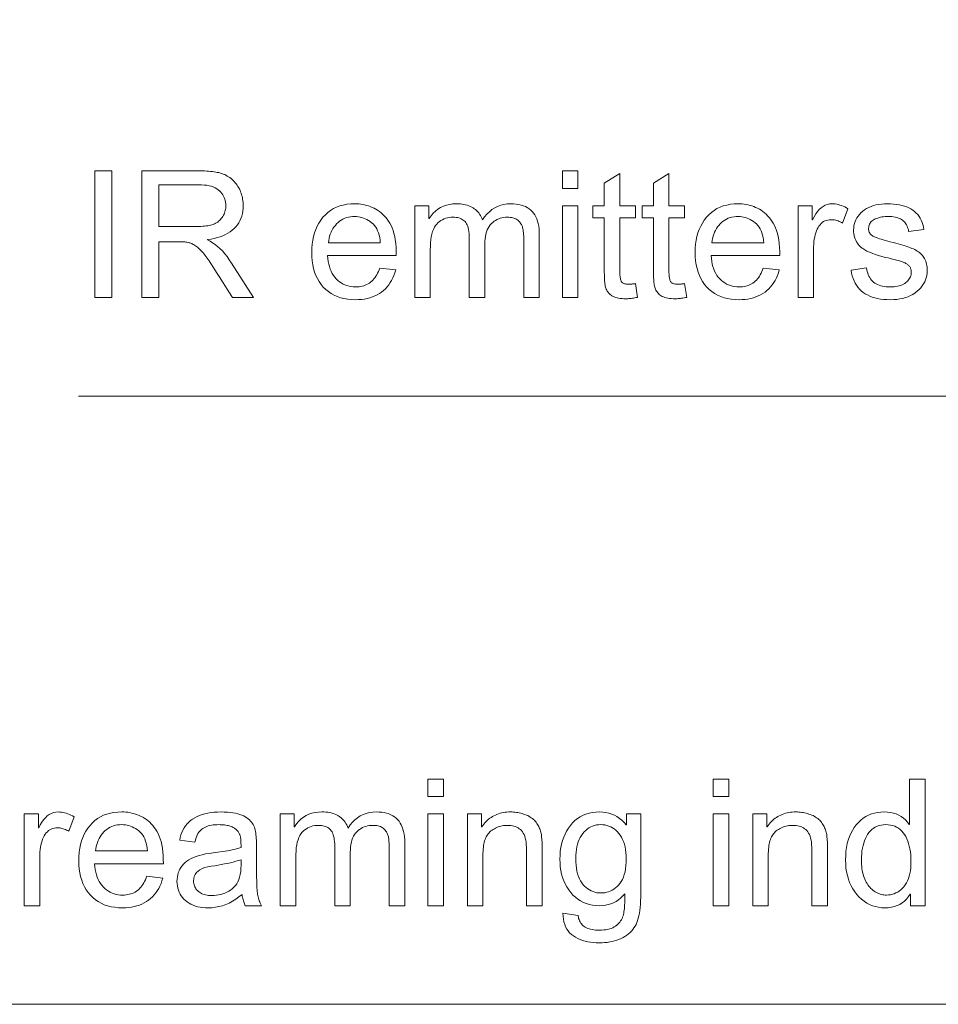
# Model space of a CAD drawing. Extents: x 0 to 841, y 0 to 594.
# Tile 38 of 69: x 450 to 468, y 400 to 420. Entities that reach past the tile are written whole.
import ezdxf

# ---------------------------------------------------------------- set-up
doc = ezdxf.new("R2010")
doc.units = 0

msp = doc.modelspace()

# ---------------------------------------------------------------- linework, layer by layer
at = {"color": 7, "lineweight": 13}
for points in [[(500.839, 454.644), (471.318, 412.394), (451.435, 412.394)], [(514.644, 453.166), (479.927, 400.391), (446.062, 400.391)]]:
    msp.add_lwpolyline(points, dxfattribs=at)
for points in [[(452.089, 414.34), (451.756, 414.34), (451.756, 416.84), (452.089, 416.84)], [(454.889, 414.34), (454.473, 414.34), (454.401, 414.454), (454.335, 414.558), (454.274, 414.653), (454.219, 414.739), (454.17, 414.816), (454.126, 414.884), (454.088, 414.943), (454.056, 414.993), (454.03, 415.033), (454.009, 415.065), (453.991, 415.091), (453.972, 415.117), (453.954, 415.142), (453.935, 415.167), (453.916, 415.19), (453.897, 415.213), (453.878, 415.235), (453.858, 415.256), (453.838, 415.276), (453.819, 415.296), (453.799, 415.315), (453.779, 415.332), (453.76, 415.347), (453.741, 415.362), (453.722, 415.375), (453.703, 415.386), (453.685, 415.396), (453.667, 415.405), (453.649, 415.412), (453.631, 415.418), (453.613, 415.423), (453.594, 415.427), (453.573, 415.431), (453.552, 415.434), (453.529, 415.437), (453.505, 415.439), (453.48, 415.441), (453.454, 415.442), (453.427, 415.443), (453.398, 415.443), (453.016, 415.443), (453.016, 414.34), (452.685, 414.34), (452.685, 416.84), (453.792, 416.84), (453.837, 416.84), (453.88, 416.839), (453.922, 416.838), (453.962, 416.836), (454.001, 416.833), (454.038, 416.83), (454.074, 416.826), (454.108, 416.822), (454.141, 416.817), (454.172, 416.811), (454.203, 416.805), (454.232, 416.797), (454.261, 416.788), (454.289, 416.778), (454.317, 416.766), (454.343, 416.753), (454.369, 416.739), (454.394, 416.724), (454.418, 416.707), (454.442, 416.689), (454.465, 416.67), (454.486, 416.65), (454.507, 416.629), (454.526, 416.607), (454.544, 416.584), (454.562, 416.56), (454.578, 416.535), (454.593, 416.509), (454.607, 416.483), (454.62, 416.455), (454.632, 416.426), (454.642, 416.398), (454.652, 416.368), (454.66, 416.339), (454.667, 416.309), (454.672, 416.279), (454.677, 416.249), (454.68, 416.218), (454.682, 416.188), (454.682, 416.156), (454.681, 416.101), (454.675, 416.048), (454.666, 415.996), (454.654, 415.948), (454.638, 415.901), (454.618, 415.857), (454.595, 415.814), (454.568, 415.774), (454.537, 415.737), (454.503, 415.701), (454.466, 415.668), (454.425, 415.637), (454.381, 415.609), (454.334, 415.583), (454.283, 415.56), (454.229, 415.54), (454.172, 415.522), (454.112, 415.506), (454.048, 415.493), (453.981, 415.483), (453.981, 415.476), (454.031, 415.451), (454.08, 415.422), (454.129, 415.388), (454.177, 415.35), (454.224, 415.307), (454.271, 415.259), (454.317, 415.206), (454.363, 415.149), (454.408, 415.087), (454.452, 415.021)], [(461.29, 416.492), (460.983, 416.492), (460.983, 416.84), (461.29, 416.84)], [(462.465, 414.344), (462.439, 414.338), (462.413, 414.334), (462.387, 414.33), (462.363, 414.326), (462.34, 414.323), (462.317, 414.321), (462.295, 414.319), (462.274, 414.317), (462.254, 414.317), (462.235, 414.316), (462.196, 414.317), (462.159, 414.319), (462.124, 414.323), (462.092, 414.328), (462.061, 414.334), (462.033, 414.342), (462.007, 414.351), (461.983, 414.362), (461.961, 414.374), (461.942, 414.387), (461.924, 414.402), (461.908, 414.417), (461.893, 414.433), (461.88, 414.45), (461.868, 414.467), (461.857, 414.486), (461.848, 414.505), (461.84, 414.525), (461.834, 414.546), (461.829, 414.567), (461.825, 414.59), (461.822, 414.614), (461.819, 414.64), (461.816, 414.668), (461.814, 414.697), (461.812, 414.729), (461.811, 414.762), (461.81, 414.796), (461.809, 414.832), (461.809, 414.871), (461.809, 415.912), (461.585, 415.912), (461.585, 416.15), (461.809, 416.15), (461.809, 416.6), (462.116, 416.786), (462.116, 416.15), (462.423, 416.15), (462.423, 415.912), (462.116, 415.912), (462.116, 414.853), (462.116, 414.827), (462.117, 414.802), (462.118, 414.779), (462.12, 414.757), (462.123, 414.737), (462.126, 414.718), (462.13, 414.701), (462.134, 414.686), (462.139, 414.672), (462.144, 414.66), (462.15, 414.649), (462.159, 414.639), (462.169, 414.631), (462.18, 414.623), (462.194, 414.617), (462.209, 414.612), (462.226, 414.608), (462.244, 414.605), (462.264, 414.603), (462.286, 414.603), (462.3, 414.603), (462.313, 414.603), (462.327, 414.604), (462.34, 414.605), (462.354, 414.606), (462.367, 414.608), (462.381, 414.609), (462.395, 414.612), (462.409, 414.614), (462.423, 414.616)], [(463.436, 414.344), (463.409, 414.338), (463.383, 414.334), (463.358, 414.33), (463.333, 414.326), (463.31, 414.323), (463.287, 414.321), (463.266, 414.319), (463.245, 414.317), (463.225, 414.317), (463.206, 414.316), (463.166, 414.317), (463.129, 414.319), (463.095, 414.323), (463.062, 414.328), (463.032, 414.334), (463.003, 414.342), (462.977, 414.351), (462.953, 414.362), (462.932, 414.374), (462.912, 414.387), (462.895, 414.402), (462.878, 414.417), (462.863, 414.433), (462.85, 414.45), (462.838, 414.467), (462.827, 414.486), (462.818, 414.505), (462.811, 414.525), (462.804, 414.546), (462.8, 414.567), (462.796, 414.59), (462.792, 414.614), (462.789, 414.64), (462.787, 414.668), (462.784, 414.697), (462.782, 414.729), (462.781, 414.762), (462.78, 414.796), (462.779, 414.832), (462.779, 414.871), (462.779, 415.912), (462.556, 415.912), (462.556, 416.15), (462.779, 416.15), (462.779, 416.6), (463.086, 416.786), (463.086, 416.15), (463.393, 416.15), (463.393, 415.912), (463.086, 415.912), (463.086, 414.853), (463.086, 414.827), (463.087, 414.802), (463.089, 414.779), (463.091, 414.757), (463.093, 414.737), (463.096, 414.718), (463.1, 414.701), (463.104, 414.686), (463.109, 414.672), (463.114, 414.66), (463.121, 414.649), (463.129, 414.639), (463.139, 414.631), (463.151, 414.623), (463.164, 414.617), (463.179, 414.612), (463.196, 414.608), (463.214, 414.605), (463.235, 414.603), (463.257, 414.603), (463.27, 414.603), (463.283, 414.603), (463.297, 414.604), (463.31, 414.605), (463.324, 414.606), (463.338, 414.608), (463.351, 414.609), (463.365, 414.612), (463.379, 414.614), (463.393, 414.616)], [(453.016, 415.74), (453.726, 415.74), (453.768, 415.741), (453.808, 415.742), (453.846, 415.744), (453.883, 415.746), (453.918, 415.749), (453.951, 415.753), (453.983, 415.758), (454.012, 415.764), (454.04, 415.77), (454.066, 415.777), (454.09, 415.785), (454.114, 415.794), (454.137, 415.805), (454.158, 415.817), (454.179, 415.831), (454.198, 415.846), (454.217, 415.862), (454.234, 415.88), (454.251, 415.899), (454.266, 415.919), (454.28, 415.941), (454.293, 415.963), (454.305, 415.985), (454.314, 416.008), (454.323, 416.031), (454.329, 416.055), (454.335, 416.08), (454.338, 416.105), (454.341, 416.13), (454.341, 416.156), (454.34, 416.19), (454.336, 416.222), (454.33, 416.254), (454.321, 416.285), (454.31, 416.314), (454.296, 416.343), (454.28, 416.37), (454.262, 416.396), (454.24, 416.422), (454.217, 416.446), (454.19, 416.469), (454.16, 416.489), (454.128, 416.507), (454.091, 416.523), (454.052, 416.536), (454.009, 416.546), (453.963, 416.555), (453.914, 416.561), (453.861, 416.564), (453.806, 416.566), (453.016, 416.566)], [(457.704, 415.167), (456.348, 415.167), (456.354, 415.109), (456.361, 415.053), (456.372, 415), (456.385, 414.95), (456.401, 414.902), (456.419, 414.858), (456.44, 414.816), (456.464, 414.778), (456.491, 414.742), (456.52, 414.708), (456.551, 414.678), (456.584, 414.651), (456.618, 414.628), (456.654, 414.607), (456.691, 414.59), (456.73, 414.575), (456.771, 414.564), (456.813, 414.556), (456.856, 414.551), (456.901, 414.55), (456.936, 414.551), (456.969, 414.554), (457.001, 414.558), (457.032, 414.565), (457.063, 414.573), (457.091, 414.583), (457.119, 414.595), (457.146, 414.609), (457.172, 414.625), (457.196, 414.643), (457.219, 414.662), (457.241, 414.684), (457.263, 414.707), (457.282, 414.732), (457.301, 414.759), (457.319, 414.788), (457.336, 414.819), (457.351, 414.852), (457.365, 414.887), (457.378, 414.923), (457.694, 414.884), (457.677, 414.829), (457.658, 414.776), (457.636, 414.726), (457.612, 414.679), (457.585, 414.634), (457.556, 414.592), (457.524, 414.552), (457.489, 414.515), (457.452, 414.481), (457.413, 414.449), (457.371, 414.42), (457.327, 414.395), (457.281, 414.372), (457.232, 414.352), (457.182, 414.335), (457.13, 414.322), (457.076, 414.311), (457.02, 414.304), (456.961, 414.299), (456.901, 414.298), (456.821, 414.3), (456.745, 414.307), (456.672, 414.32), (456.603, 414.337), (456.538, 414.36), (456.476, 414.387), (456.418, 414.42), (456.363, 414.457), (456.312, 414.5), (456.264, 414.547), (456.22, 414.599), (456.181, 414.655), (456.147, 414.714), (456.117, 414.777), (456.092, 414.843), (456.071, 414.913), (456.055, 414.987), (456.044, 415.064), (456.037, 415.146), (456.035, 415.23), (456.037, 415.314), (456.044, 415.395), (456.055, 415.473), (456.07, 415.547), (456.09, 415.618), (456.115, 415.686), (456.144, 415.75), (456.177, 415.811), (456.215, 415.87), (456.257, 415.924), (456.304, 415.975), (456.353, 416.02), (456.407, 416.06), (456.464, 416.095), (456.525, 416.124), (456.59, 416.148), (456.658, 416.166), (456.729, 416.18), (456.805, 416.188), (456.884, 416.19), (456.923, 416.19), (456.962, 416.187), (457.001, 416.183), (457.04, 416.177), (457.078, 416.169), (457.116, 416.159), (457.154, 416.148), (457.191, 416.135), (457.228, 416.12), (457.265, 416.103), (457.301, 416.085), (457.336, 416.064), (457.37, 416.04), (457.403, 416.014), (457.435, 415.986), (457.465, 415.955), (457.495, 415.922), (457.523, 415.886), (457.55, 415.848), (457.576, 415.808), (457.601, 415.764), (457.622, 415.715), (457.641, 415.662), (457.658, 415.605), (457.672, 415.543), (457.684, 415.477), (457.693, 415.406), (457.699, 415.331), (457.703, 415.251)], [(460.526, 414.34), (460.22, 414.34), (460.22, 415.483), (460.219, 415.508), (460.219, 415.532), (460.218, 415.555), (460.217, 415.578), (460.215, 415.6), (460.213, 415.621), (460.211, 415.641), (460.209, 415.661), (460.206, 415.68), (460.202, 415.698), (460.198, 415.716), (460.193, 415.733), (460.187, 415.75), (460.18, 415.767), (460.172, 415.783), (460.163, 415.798), (460.152, 415.814), (460.141, 415.829), (460.128, 415.843), (460.115, 415.857), (460.1, 415.87), (460.083, 415.882), (460.065, 415.892), (460.045, 415.901), (460.024, 415.909), (460.001, 415.915), (459.977, 415.92), (459.951, 415.923), (459.923, 415.925), (459.894, 415.926), (459.858, 415.925), (459.823, 415.921), (459.79, 415.915), (459.757, 415.906), (459.725, 415.895), (459.695, 415.881), (459.665, 415.864), (459.636, 415.845), (459.608, 415.824), (459.582, 415.8), (459.557, 415.773), (459.534, 415.743), (459.515, 415.71), (459.498, 415.674), (459.483, 415.634), (459.471, 415.592), (459.462, 415.546), (459.456, 415.498), (459.452, 415.446), (459.45, 415.391), (459.45, 414.34), (459.143, 414.34), (459.143, 415.517), (459.143, 415.562), (459.14, 415.605), (459.136, 415.645), (459.13, 415.681), (459.123, 415.715), (459.114, 415.746), (459.103, 415.774), (459.091, 415.798), (459.076, 415.82), (459.061, 415.839), (459.044, 415.856), (459.025, 415.87), (459.005, 415.883), (458.984, 415.895), (458.961, 415.904), (458.937, 415.912), (458.911, 415.918), (458.884, 415.923), (458.856, 415.925), (458.826, 415.926), (458.787, 415.925), (458.75, 415.921), (458.714, 415.914), (458.679, 415.904), (458.646, 415.892), (458.614, 415.877), (458.584, 415.859), (458.555, 415.839), (458.527, 415.816), (458.501, 415.79), (458.477, 415.76), (458.456, 415.726), (458.437, 415.686), (458.42, 415.643), (458.406, 415.594), (458.395, 415.541), (458.386, 415.483), (458.379, 415.42), (458.376, 415.352), (458.374, 415.28), (458.374, 414.34), (458.067, 414.34), (458.067, 416.15), (458.344, 416.15), (458.344, 415.897), (458.35, 415.897), (458.389, 415.953), (458.431, 416.003), (458.476, 416.047), (458.525, 416.085), (458.578, 416.117), (458.633, 416.143), (458.693, 416.164), (458.755, 416.179), (458.822, 416.188), (458.891, 416.19), (458.93, 416.19), (458.968, 416.187), (459.004, 416.183), (459.039, 416.178), (459.073, 416.171), (459.105, 416.162), (459.136, 416.152), (459.165, 416.14), (459.193, 416.126), (459.219, 416.111), (459.244, 416.094), (459.268, 416.076), (459.29, 416.056), (459.311, 416.035), (459.33, 416.012), (459.348, 415.987), (459.365, 415.961), (459.38, 415.934), (459.394, 415.904), (459.406, 415.873), (459.448, 415.934), (459.493, 415.987), (459.541, 416.035), (459.592, 416.076), (459.646, 416.111), (459.703, 416.14), (459.764, 416.162), (459.827, 416.178), (459.894, 416.187), (459.964, 416.19), (460.019, 416.189), (460.071, 416.184), (460.12, 416.177), (460.166, 416.166), (460.21, 416.152), (460.251, 416.136), (460.289, 416.116), (460.324, 416.093), (460.356, 416.067), (460.386, 416.039), (460.413, 416.007), (460.436, 415.972), (460.458, 415.934), (460.476, 415.893), (460.491, 415.849), (460.504, 415.802), (460.514, 415.752), (460.521, 415.699), (460.525, 415.643), (460.526, 415.583)], [(461.29, 414.34), (460.983, 414.34), (460.983, 416.15), (461.29, 416.15)], [(465.272, 415.167), (463.917, 415.167), (463.922, 415.109), (463.93, 415.053), (463.94, 415), (463.953, 414.95), (463.969, 414.902), (463.987, 414.858), (464.008, 414.816), (464.032, 414.778), (464.059, 414.742), (464.088, 414.708), (464.119, 414.678), (464.152, 414.651), (464.186, 414.628), (464.222, 414.607), (464.26, 414.59), (464.298, 414.575), (464.339, 414.564), (464.381, 414.556), (464.424, 414.551), (464.469, 414.55), (464.504, 414.551), (464.537, 414.554), (464.569, 414.558), (464.601, 414.565), (464.631, 414.573), (464.66, 414.583), (464.688, 414.595), (464.714, 414.609), (464.74, 414.625), (464.764, 414.643), (464.787, 414.662), (464.81, 414.684), (464.831, 414.707), (464.851, 414.732), (464.869, 414.759), (464.887, 414.788), (464.904, 414.819), (464.919, 414.852), (464.933, 414.887), (464.947, 414.923), (465.262, 414.884), (465.246, 414.829), (465.226, 414.776), (465.205, 414.726), (465.18, 414.679), (465.153, 414.634), (465.124, 414.592), (465.092, 414.552), (465.057, 414.515), (465.02, 414.481), (464.981, 414.449), (464.939, 414.42), (464.895, 414.395), (464.849, 414.372), (464.801, 414.352), (464.751, 414.335), (464.698, 414.322), (464.644, 414.311), (464.588, 414.304), (464.53, 414.299), (464.469, 414.298), (464.389, 414.3), (464.313, 414.307), (464.241, 414.32), (464.172, 414.337), (464.106, 414.36), (464.044, 414.387), (463.986, 414.42), (463.931, 414.457), (463.88, 414.5), (463.832, 414.547), (463.789, 414.599), (463.75, 414.655), (463.715, 414.714), (463.685, 414.777), (463.66, 414.843), (463.64, 414.913), (463.624, 414.987), (463.612, 415.064), (463.605, 415.146), (463.603, 415.23), (463.605, 415.314), (463.612, 415.395), (463.623, 415.473), (463.638, 415.547), (463.658, 415.618), (463.683, 415.686), (463.712, 415.75), (463.745, 415.811), (463.783, 415.87), (463.825, 415.924), (463.872, 415.975), (463.922, 416.02), (463.975, 416.06), (464.033, 416.095), (464.093, 416.124), (464.158, 416.148), (464.226, 416.166), (464.298, 416.18), (464.373, 416.188), (464.452, 416.19), (464.492, 416.19), (464.531, 416.187), (464.569, 416.183), (464.608, 416.177), (464.646, 416.169), (464.684, 416.159), (464.722, 416.148), (464.759, 416.135), (464.796, 416.12), (464.833, 416.103), (464.869, 416.085), (464.904, 416.064), (464.938, 416.04), (464.971, 416.014), (465.003, 415.986), (465.033, 415.955), (465.063, 415.922), (465.091, 415.886), (465.118, 415.848), (465.144, 415.808), (465.169, 415.764), (465.191, 415.715), (465.21, 415.662), (465.226, 415.605), (465.24, 415.543), (465.252, 415.477), (465.261, 415.406), (465.267, 415.331), (465.271, 415.251)], [(466.618, 416.093), (466.512, 415.81), (466.489, 415.823), (466.467, 415.834), (466.444, 415.844), (466.422, 415.853), (466.399, 415.86), (466.377, 415.866), (466.355, 415.871), (466.333, 415.874), (466.311, 415.876), (466.289, 415.877), (466.255, 415.875), (466.223, 415.87), (466.193, 415.863), (466.164, 415.852), (466.137, 415.838), (466.112, 415.821), (466.089, 415.801), (466.067, 415.778), (466.046, 415.752), (466.028, 415.722), (466.011, 415.69), (465.996, 415.656), (465.983, 415.619), (465.971, 415.579), (465.961, 415.537), (465.953, 415.493), (465.947, 415.446), (465.943, 415.396), (465.94, 415.344), (465.939, 415.29), (465.939, 414.34), (465.632, 414.34), (465.632, 416.15), (465.912, 416.15), (465.912, 415.877), (465.919, 415.877), (465.949, 415.936), (465.981, 415.99), (466.015, 416.037), (466.05, 416.077), (466.088, 416.112), (466.127, 416.14), (466.168, 416.162), (466.211, 416.178), (466.256, 416.187), (466.302, 416.19), (466.334, 416.189), (466.365, 416.187), (466.397, 416.182), (466.428, 416.175), (466.46, 416.166), (466.491, 416.155), (466.523, 416.143), (466.555, 416.128), (466.586, 416.112)], [(467.815, 415.643), (467.81, 415.672), (467.804, 415.699), (467.796, 415.725), (467.786, 415.75), (467.775, 415.773), (467.762, 415.794), (467.747, 415.814), (467.732, 415.833), (467.714, 415.85), (467.695, 415.866), (467.674, 415.88), (467.652, 415.892), (467.628, 415.903), (467.603, 415.913), (467.576, 415.921), (467.547, 415.928), (467.517, 415.933), (467.486, 415.937), (467.452, 415.939), (467.418, 415.94), (467.383, 415.939), (467.35, 415.937), (467.318, 415.934), (467.288, 415.93), (467.259, 415.925), (467.231, 415.918), (467.205, 415.91), (467.18, 415.902), (467.156, 415.891), (467.134, 415.88), (467.113, 415.868), (467.095, 415.854), (467.078, 415.839), (467.064, 415.824), (467.053, 415.807), (467.043, 415.789), (467.035, 415.77), (467.03, 415.75), (467.027, 415.728), (467.025, 415.706), (467.026, 415.685), (467.029, 415.666), (467.033, 415.647), (467.039, 415.63), (467.047, 415.614), (467.056, 415.599), (467.068, 415.586), (467.081, 415.574), (467.095, 415.562), (467.112, 415.553), (467.13, 415.543), (467.153, 415.533), (467.178, 415.523), (467.207, 415.513), (467.24, 415.501), (467.275, 415.49), (467.314, 415.478), (467.357, 415.466), (467.403, 415.453), (467.452, 415.44), (467.508, 415.426), (467.561, 415.411), (467.611, 415.398), (467.658, 415.384), (467.702, 415.371), (467.744, 415.358), (467.782, 415.346), (467.818, 415.334), (467.851, 415.322), (467.881, 415.31), (467.909, 415.299), (467.935, 415.286), (467.96, 415.273), (467.984, 415.258), (468.007, 415.243), (468.029, 415.227), (468.049, 415.21), (468.068, 415.192), (468.086, 415.173), (468.102, 415.153), (468.117, 415.132), (468.131, 415.109), (468.143, 415.085), (468.153, 415.059), (468.162, 415.031), (468.169, 415.002), (468.174, 414.972), (468.178, 414.94), (468.181, 414.906), (468.182, 414.871), (468.18, 414.823), (468.174, 414.777), (468.164, 414.732), (468.15, 414.689), (468.132, 414.648), (468.11, 414.608), (468.085, 414.569), (468.055, 414.532), (468.021, 414.497), (467.984, 414.463), (467.943, 414.431), (467.899, 414.403), (467.853, 414.379), (467.804, 414.357), (467.753, 414.339), (467.699, 414.324), (467.642, 414.312), (467.582, 414.304), (467.52, 414.299), (467.455, 414.298), (467.388, 414.299), (467.323, 414.303), (467.262, 414.311), (467.204, 414.321), (467.148, 414.334), (467.096, 414.35), (467.047, 414.369), (467.001, 414.391), (466.957, 414.416), (466.917, 414.443), (466.88, 414.474), (466.846, 414.507), (466.814, 414.544), (466.786, 414.583), (466.761, 414.626), (466.739, 414.671), (466.719, 414.719), (466.703, 414.77), (466.69, 414.824), (466.679, 414.881), (466.984, 414.927), (466.99, 414.89), (466.998, 414.855), (467.007, 414.822), (467.018, 414.791), (467.032, 414.761), (467.047, 414.734), (467.063, 414.709), (467.082, 414.685), (467.103, 414.663), (467.125, 414.644), (467.149, 414.626), (467.176, 414.61), (467.204, 414.596), (467.234, 414.584), (467.265, 414.573), (467.299, 414.565), (467.334, 414.558), (467.372, 414.554), (467.411, 414.551), (467.452, 414.55), (467.491, 414.551), (467.529, 414.553), (467.564, 414.557), (467.598, 414.563), (467.63, 414.571), (467.659, 414.58), (467.688, 414.591), (467.714, 414.604), (467.738, 414.618), (467.76, 414.634), (467.781, 414.652), (467.799, 414.67), (467.815, 414.688), (467.829, 414.708), (467.841, 414.728), (467.851, 414.749), (467.858, 414.77), (467.864, 414.793), (467.867, 414.816), (467.868, 414.84), (467.867, 414.856), (467.866, 414.871), (467.863, 414.886), (467.86, 414.9), (467.855, 414.914), (467.85, 414.926), (467.844, 414.939), (467.836, 414.95), (467.828, 414.961), (467.818, 414.971), (467.808, 414.981), (467.798, 414.99), (467.786, 414.999), (467.775, 415.007), (467.763, 415.014), (467.75, 415.022), (467.737, 415.028), (467.723, 415.034), (467.709, 415.04), (467.695, 415.045), (467.678, 415.051), (467.658, 415.057), (467.634, 415.064), (467.606, 415.071), (467.574, 415.08), (467.539, 415.089), (467.5, 415.099), (467.458, 415.109), (467.411, 415.121), (467.361, 415.133), (467.287, 415.152), (467.218, 415.172), (467.154, 415.192), (467.095, 415.213), (467.041, 415.235), (466.993, 415.258), (466.95, 415.281), (466.912, 415.306), (466.88, 415.331), (466.852, 415.357), (466.829, 415.383), (466.808, 415.411), (466.789, 415.44), (466.773, 415.47), (466.76, 415.501), (466.749, 415.533), (466.74, 415.565), (466.734, 415.599), (466.73, 415.634), (466.729, 415.67), (466.731, 415.715), (466.736, 415.758), (466.745, 415.799), (466.758, 415.839), (466.774, 415.877), (466.794, 415.914), (466.817, 415.949), (466.844, 415.982), (466.875, 416.014), (466.909, 416.044), (466.947, 416.072), (466.987, 416.097), (467.029, 416.119), (467.074, 416.138), (467.121, 416.154), (467.171, 416.167), (467.224, 416.177), (467.278, 416.185), (467.336, 416.189), (467.395, 416.19), (467.459, 416.189), (467.519, 416.185), (467.577, 416.179), (467.632, 416.17), (467.683, 416.159), (467.732, 416.145), (467.779, 416.128), (467.822, 416.109), (467.862, 416.088), (467.899, 416.063), (467.934, 416.037), (467.966, 416.008), (467.994, 415.976), (468.02, 415.942), (468.043, 415.905), (468.063, 415.866), (468.081, 415.824), (468.095, 415.78), (468.107, 415.733), (468.115, 415.684)], [(457.389, 415.42), (457.384, 415.473), (457.376, 415.524), (457.365, 415.571), (457.352, 415.616), (457.336, 415.657), (457.318, 415.696), (457.297, 415.731), (457.273, 415.763), (457.246, 415.792), (457.217, 415.818), (457.186, 415.841), (457.155, 415.862), (457.123, 415.88), (457.091, 415.896), (457.058, 415.909), (457.024, 415.92), (456.99, 415.929), (456.955, 415.935), (456.92, 415.939), (456.884, 415.94), (456.841, 415.938), (456.8, 415.934), (456.761, 415.927), (456.723, 415.917), (456.686, 415.904), (456.652, 415.888), (456.618, 415.869), (456.586, 415.847), (456.556, 415.822), (456.527, 415.795), (456.501, 415.765), (456.476, 415.733), (456.454, 415.7), (456.434, 415.665), (456.417, 415.629), (456.402, 415.59), (456.389, 415.55), (456.379, 415.508), (456.371, 415.465), (456.365, 415.42)], [(464.957, 415.42), (464.952, 415.473), (464.944, 415.524), (464.934, 415.571), (464.92, 415.616), (464.905, 415.657), (464.886, 415.696), (464.865, 415.731), (464.841, 415.763), (464.815, 415.792), (464.785, 415.818), (464.755, 415.841), (464.723, 415.862), (464.691, 415.88), (464.659, 415.896), (464.626, 415.909), (464.592, 415.92), (464.558, 415.929), (464.523, 415.935), (464.488, 415.939), (464.452, 415.94), (464.41, 415.938), (464.369, 415.934), (464.329, 415.927), (464.291, 415.917), (464.255, 415.904), (464.22, 415.888), (464.186, 415.869), (464.155, 415.847), (464.124, 415.822), (464.096, 415.795), (464.069, 415.765), (464.044, 415.733), (464.022, 415.7), (464.003, 415.665), (463.985, 415.629), (463.97, 415.59), (463.958, 415.55), (463.947, 415.508), (463.939, 415.465), (463.934, 415.42)], [(458.636, 404.489), (458.329, 404.489), (458.329, 404.837), (458.636, 404.837)], [(464.267, 404.489), (463.96, 404.489), (463.96, 404.837), (464.267, 404.837)], [(468.141, 402.337), (467.855, 402.337), (467.855, 402.567), (467.848, 402.567), (467.813, 402.516), (467.775, 402.469), (467.733, 402.428), (467.688, 402.393), (467.64, 402.363), (467.589, 402.338), (467.533, 402.319), (467.475, 402.305), (467.413, 402.297), (467.348, 402.295), (467.283, 402.297), (467.22, 402.305), (467.159, 402.318), (467.1, 402.337), (467.043, 402.36), (466.989, 402.389), (466.936, 402.424), (466.886, 402.463), (466.839, 402.508), (466.793, 402.558), (466.751, 402.612), (466.713, 402.67), (466.68, 402.73), (466.651, 402.794), (466.626, 402.86), (466.606, 402.93), (466.591, 403.003), (466.579, 403.079), (466.573, 403.159), (466.57, 403.241), (466.573, 403.327), (466.579, 403.409), (466.589, 403.487), (466.604, 403.562), (466.623, 403.633), (466.646, 403.701), (466.673, 403.764), (466.705, 403.824), (466.74, 403.881), (466.78, 403.933), (466.824, 403.982), (466.87, 404.025), (466.918, 404.063), (466.97, 404.096), (467.024, 404.124), (467.08, 404.147), (467.14, 404.165), (467.202, 404.177), (467.267, 404.185), (467.334, 404.187), (467.398, 404.185), (467.458, 404.178), (467.515, 404.165), (467.569, 404.148), (467.62, 404.126), (467.667, 404.098), (467.712, 404.066), (467.754, 404.029), (467.792, 403.987), (467.827, 403.94), (467.834, 403.94), (467.834, 404.837), (468.141, 404.837)], [(451.347, 404.09), (451.241, 403.807), (451.219, 403.82), (451.196, 403.831), (451.173, 403.841), (451.151, 403.85), (451.128, 403.857), (451.106, 403.863), (451.084, 403.868), (451.062, 403.871), (451.04, 403.873), (451.018, 403.874), (450.984, 403.872), (450.952, 403.867), (450.922, 403.86), (450.894, 403.849), (450.867, 403.835), (450.841, 403.818), (450.818, 403.798), (450.796, 403.775), (450.776, 403.749), (450.757, 403.719), (450.74, 403.687), (450.725, 403.653), (450.712, 403.616), (450.7, 403.576), (450.691, 403.534), (450.683, 403.49), (450.676, 403.443), (450.672, 403.393), (450.669, 403.341), (450.668, 403.287), (450.668, 402.337), (450.361, 402.337), (450.361, 404.147), (450.641, 404.147), (450.641, 403.874), (450.648, 403.874), (450.678, 403.933), (450.71, 403.987), (450.744, 404.034), (450.78, 404.074), (450.817, 404.109), (450.856, 404.137), (450.898, 404.159), (450.94, 404.175), (450.985, 404.184), (451.032, 404.187), (451.063, 404.186), (451.094, 404.184), (451.126, 404.179), (451.157, 404.172), (451.189, 404.163), (451.22, 404.152), (451.252, 404.14), (451.284, 404.125), (451.315, 404.109)], [(453.107, 403.164), (451.751, 403.164), (451.756, 403.106), (451.764, 403.05), (451.775, 402.997), (451.788, 402.947), (451.803, 402.899), (451.822, 402.855), (451.843, 402.813), (451.867, 402.775), (451.893, 402.739), (451.923, 402.706), (451.954, 402.675), (451.987, 402.648), (452.021, 402.625), (452.057, 402.604), (452.094, 402.587), (452.133, 402.572), (452.174, 402.561), (452.215, 402.553), (452.259, 402.548), (452.304, 402.547), (452.338, 402.548), (452.372, 402.551), (452.404, 402.555), (452.435, 402.562), (452.465, 402.57), (452.494, 402.58), (452.522, 402.592), (452.549, 402.606), (452.574, 402.622), (452.599, 402.64), (452.622, 402.659), (452.644, 402.681), (452.665, 402.704), (452.685, 402.729), (452.704, 402.756), (452.722, 402.785), (452.738, 402.816), (452.754, 402.849), (452.768, 402.884), (452.781, 402.92), (453.097, 402.881), (453.08, 402.826), (453.061, 402.773), (453.039, 402.723), (453.015, 402.676), (452.988, 402.631), (452.959, 402.589), (452.927, 402.549), (452.892, 402.512), (452.855, 402.478), (452.815, 402.446), (452.773, 402.417), (452.729, 402.392), (452.683, 402.369), (452.635, 402.349), (452.585, 402.332), (452.533, 402.319), (452.479, 402.308), (452.422, 402.301), (452.364, 402.296), (452.304, 402.295), (452.224, 402.297), (452.148, 402.305), (452.075, 402.317), (452.006, 402.335), (451.941, 402.357), (451.879, 402.384), (451.82, 402.417), (451.766, 402.454), (451.715, 402.497), (451.667, 402.544), (451.623, 402.596), (451.584, 402.652), (451.55, 402.711), (451.52, 402.774), (451.495, 402.84), (451.474, 402.91), (451.458, 402.984), (451.447, 403.061), (451.44, 403.143), (451.438, 403.227), (451.44, 403.311), (451.446, 403.392), (451.458, 403.47), (451.473, 403.544), (451.493, 403.615), (451.518, 403.683), (451.547, 403.747), (451.58, 403.809), (451.618, 403.867), (451.66, 403.921), (451.706, 403.972), (451.756, 404.017), (451.81, 404.057), (451.867, 404.092), (451.928, 404.121), (451.992, 404.145), (452.061, 404.163), (452.132, 404.177), (452.208, 404.185), (452.287, 404.187), (452.326, 404.187), (452.365, 404.184), (452.404, 404.18), (452.443, 404.174), (452.481, 404.166), (452.519, 404.156), (452.557, 404.145), (452.594, 404.132), (452.631, 404.117), (452.668, 404.1), (452.704, 404.082), (452.739, 404.061), (452.773, 404.037), (452.806, 404.011), (452.837, 403.983), (452.868, 403.952), (452.897, 403.919), (452.926, 403.883), (452.953, 403.845), (452.979, 403.805), (453.003, 403.761), (453.025, 403.712), (453.044, 403.659), (453.061, 403.602), (453.075, 403.54), (453.087, 403.474), (453.095, 403.403), (453.102, 403.328), (453.106, 403.248)], [(455.046, 402.337), (454.724, 402.337), (454.715, 402.355), (454.707, 402.373), (454.699, 402.393), (454.692, 402.414), (454.686, 402.436), (454.68, 402.458), (454.674, 402.482), (454.669, 402.507), (454.665, 402.533), (454.661, 402.561), (454.598, 402.51), (454.535, 402.465), (454.471, 402.425), (454.406, 402.39), (454.34, 402.361), (454.272, 402.337), (454.204, 402.318), (454.135, 402.305), (454.065, 402.297), (453.994, 402.295), (453.938, 402.296), (453.884, 402.3), (453.833, 402.307), (453.784, 402.317), (453.738, 402.33), (453.694, 402.346), (453.652, 402.365), (453.613, 402.386), (453.576, 402.411), (453.542, 402.438), (453.51, 402.467), (453.482, 402.499), (453.457, 402.532), (453.436, 402.567), (453.418, 402.604), (453.403, 402.643), (453.391, 402.683), (453.383, 402.726), (453.378, 402.77), (453.376, 402.816), (453.378, 402.861), (453.383, 402.903), (453.391, 402.944), (453.402, 402.984), (453.416, 403.022), (453.434, 403.058), (453.455, 403.093), (453.478, 403.126), (453.506, 403.157), (453.536, 403.187), (453.57, 403.215), (453.609, 403.242), (453.653, 403.266), (453.701, 403.288), (453.754, 403.309), (453.812, 403.327), (453.874, 403.343), (453.941, 403.358), (454.013, 403.37), (454.089, 403.381), (454.376, 403.423), (454.407, 403.429), (454.438, 403.434), (454.467, 403.44), (454.495, 403.446), (454.522, 403.452), (454.548, 403.458), (454.573, 403.465), (454.596, 403.472), (454.619, 403.479), (454.64, 403.487), (454.64, 403.513), (454.64, 403.539), (454.639, 403.562), (454.639, 403.584), (454.638, 403.604), (454.637, 403.623), (454.636, 403.64), (454.635, 403.656), (454.633, 403.67), (454.632, 403.682), (454.63, 403.693), (454.627, 403.705), (454.623, 403.716), (454.619, 403.728), (454.615, 403.74), (454.609, 403.752), (454.603, 403.764), (454.597, 403.776), (454.589, 403.788), (454.581, 403.8), (454.572, 403.812), (454.563, 403.824), (454.552, 403.835), (454.54, 403.846), (454.527, 403.856), (454.513, 403.865), (454.498, 403.875), (454.482, 403.883), (454.465, 403.891), (454.447, 403.899), (454.428, 403.906), (454.408, 403.913), (454.386, 403.918), (454.364, 403.923), (454.34, 403.927), (454.314, 403.931), (454.288, 403.933), (454.26, 403.935), (454.23, 403.936), (454.2, 403.937), (454.161, 403.936), (454.124, 403.934), (454.089, 403.93), (454.055, 403.925), (454.023, 403.918), (453.992, 403.91), (453.964, 403.901), (453.937, 403.89), (453.911, 403.877), (453.887, 403.863), (453.865, 403.848), (453.844, 403.829), (453.825, 403.808), (453.807, 403.785), (453.79, 403.759), (453.775, 403.73), (453.762, 403.699), (453.749, 403.665), (453.739, 403.629), (453.729, 403.591), (453.429, 403.63), (453.441, 403.684), (453.455, 403.735), (453.473, 403.784), (453.494, 403.83), (453.518, 403.873), (453.545, 403.914), (453.575, 403.951), (453.608, 403.986), (453.644, 404.018), (453.683, 404.048), (453.726, 404.074), (453.771, 404.098), (453.82, 404.119), (453.872, 404.137), (453.926, 404.152), (453.984, 404.165), (454.045, 404.175), (454.109, 404.182), (454.176, 404.186), (454.246, 404.187), (454.31, 404.186), (454.37, 404.184), (454.426, 404.179), (454.479, 404.172), (454.529, 404.163), (454.575, 404.153), (454.617, 404.14), (454.657, 404.126), (454.692, 404.109), (454.724, 404.091), (454.754, 404.071), (454.781, 404.051), (454.805, 404.03), (454.828, 404.008), (454.848, 403.985), (454.865, 403.961), (454.881, 403.937), (454.893, 403.911), (454.904, 403.885), (454.912, 403.858), (454.919, 403.83), (454.925, 403.801), (454.93, 403.769), (454.934, 403.737), (454.938, 403.702), (454.941, 403.666), (454.944, 403.629), (454.946, 403.59), (454.947, 403.549), (454.947, 403.507), (454.947, 403.094), (454.947, 403.021), (454.948, 402.953), (454.948, 402.891), (454.949, 402.833), (454.951, 402.779), (454.952, 402.731), (454.954, 402.688), (454.956, 402.65), (454.959, 402.617), (454.962, 402.589), (454.965, 402.563), (454.97, 402.537), (454.975, 402.512), (454.982, 402.487), (454.99, 402.461), (454.999, 402.436), (455.009, 402.411), (455.02, 402.387), (455.033, 402.362)], [(457.872, 402.337), (457.565, 402.337), (457.565, 403.48), (457.565, 403.505), (457.564, 403.529), (457.563, 403.552), (457.562, 403.575), (457.56, 403.597), (457.559, 403.618), (457.556, 403.638), (457.554, 403.658), (457.551, 403.677), (457.548, 403.695), (457.544, 403.713), (457.539, 403.73), (457.533, 403.747), (457.525, 403.764), (457.517, 403.78), (457.508, 403.796), (457.497, 403.811), (457.486, 403.826), (457.473, 403.84), (457.46, 403.854), (457.445, 403.867), (457.428, 403.879), (457.41, 403.889), (457.391, 403.898), (457.369, 403.906), (457.346, 403.912), (457.322, 403.917), (457.296, 403.92), (457.268, 403.922), (457.239, 403.923), (457.203, 403.922), (457.169, 403.918), (457.135, 403.912), (457.102, 403.903), (457.071, 403.892), (457.04, 403.878), (457.01, 403.861), (456.981, 403.842), (456.954, 403.821), (456.927, 403.797), (456.902, 403.77), (456.88, 403.74), (456.86, 403.707), (456.843, 403.671), (456.828, 403.632), (456.817, 403.589), (456.807, 403.543), (456.801, 403.495), (456.797, 403.443), (456.796, 403.388), (456.796, 402.337), (456.489, 402.337), (456.489, 403.514), (456.488, 403.559), (456.485, 403.602), (456.481, 403.642), (456.475, 403.678), (456.468, 403.712), (456.459, 403.743), (456.448, 403.771), (456.436, 403.795), (456.422, 403.817), (456.406, 403.836), (456.389, 403.853), (456.37, 403.867), (456.35, 403.88), (456.329, 403.892), (456.306, 403.901), (456.282, 403.909), (456.256, 403.915), (456.229, 403.92), (456.201, 403.922), (456.171, 403.923), (456.133, 403.922), (456.095, 403.918), (456.059, 403.911), (456.025, 403.901), (455.991, 403.889), (455.96, 403.874), (455.929, 403.856), (455.9, 403.836), (455.873, 403.813), (455.847, 403.787), (455.822, 403.757), (455.801, 403.723), (455.782, 403.684), (455.765, 403.64), (455.751, 403.591), (455.74, 403.538), (455.731, 403.48), (455.725, 403.417), (455.721, 403.349), (455.72, 403.277), (455.72, 402.337), (455.413, 402.337), (455.413, 404.147), (455.689, 404.147), (455.689, 403.894), (455.696, 403.894), (455.734, 403.95), (455.776, 404), (455.822, 404.044), (455.871, 404.082), (455.923, 404.114), (455.979, 404.141), (456.038, 404.161), (456.101, 404.176), (456.167, 404.185), (456.236, 404.187), (456.275, 404.187), (456.313, 404.184), (456.35, 404.18), (456.385, 404.175), (456.418, 404.168), (456.45, 404.159), (456.481, 404.149), (456.51, 404.137), (456.538, 404.123), (456.565, 404.108), (456.59, 404.091), (456.613, 404.073), (456.635, 404.053), (456.656, 404.032), (456.676, 404.009), (456.694, 403.984), (456.71, 403.958), (456.725, 403.931), (456.739, 403.901), (456.751, 403.87), (456.793, 403.931), (456.838, 403.984), (456.886, 404.032), (456.937, 404.073), (456.991, 404.108), (457.049, 404.137), (457.109, 404.159), (457.173, 404.175), (457.239, 404.184), (457.309, 404.187), (457.364, 404.186), (457.416, 404.181), (457.465, 404.174), (457.512, 404.163), (457.555, 404.149), (457.596, 404.133), (457.634, 404.113), (457.669, 404.09), (457.701, 404.064), (457.731, 404.036), (457.758, 404.004), (457.782, 403.969), (457.803, 403.931), (457.821, 403.89), (457.836, 403.846), (457.849, 403.799), (457.859, 403.749), (457.866, 403.696), (457.87, 403.64), (457.872, 403.58)], [(458.636, 402.337), (458.329, 402.337), (458.329, 404.147), (458.636, 404.147)], [(460.583, 402.337), (460.274, 402.337), (460.274, 403.437), (460.273, 403.491), (460.27, 403.541), (460.265, 403.588), (460.258, 403.632), (460.25, 403.672), (460.239, 403.708), (460.226, 403.741), (460.211, 403.771), (460.194, 403.797), (460.175, 403.819), (460.154, 403.839), (460.132, 403.857), (460.108, 403.872), (460.082, 403.886), (460.056, 403.897), (460.027, 403.906), (459.997, 403.914), (459.965, 403.919), (459.932, 403.922), (459.898, 403.923), (459.87, 403.922), (459.844, 403.92), (459.817, 403.917), (459.791, 403.912), (459.765, 403.906), (459.739, 403.899), (459.714, 403.891), (459.689, 403.881), (459.664, 403.869), (459.639, 403.857), (459.616, 403.843), (459.593, 403.828), (459.572, 403.812), (459.553, 403.795), (459.535, 403.776), (459.518, 403.757), (459.503, 403.737), (459.489, 403.715), (459.477, 403.693), (459.466, 403.669), (459.456, 403.644), (459.448, 403.617), (459.44, 403.587), (459.433, 403.556), (459.428, 403.523), (459.423, 403.487), (459.42, 403.45), (459.417, 403.411), (459.415, 403.37), (459.415, 403.326), (459.415, 402.337), (459.108, 402.337), (459.108, 404.147), (459.384, 404.147), (459.384, 403.891), (459.391, 403.891), (459.411, 403.92), (459.432, 403.947), (459.453, 403.973), (459.476, 403.998), (459.5, 404.021), (459.524, 404.042), (459.549, 404.062), (459.576, 404.081), (459.603, 404.098), (459.631, 404.113), (459.66, 404.127), (459.689, 404.14), (459.72, 404.151), (459.752, 404.161), (459.784, 404.169), (459.818, 404.176), (459.852, 404.181), (459.887, 404.184), (459.924, 404.187), (459.961, 404.187), (459.989, 404.187), (460.018, 404.185), (460.046, 404.183), (460.075, 404.179), (460.103, 404.175), (460.131, 404.169), (460.16, 404.162), (460.188, 404.155), (460.216, 404.146), (460.244, 404.136), (460.271, 404.126), (460.297, 404.114), (460.322, 404.101), (460.346, 404.087), (460.368, 404.072), (460.39, 404.056), (460.41, 404.04), (460.429, 404.022), (460.446, 404.003), (460.463, 403.983), (460.478, 403.962), (460.492, 403.941), (460.505, 403.92), (460.517, 403.899), (460.527, 403.877), (460.537, 403.855), (460.545, 403.833), (460.552, 403.81), (460.558, 403.788), (460.563, 403.765), (460.567, 403.741), (460.57, 403.715), (460.573, 403.688), (460.576, 403.659), (460.578, 403.628), (460.58, 403.596), (460.581, 403.562), (460.582, 403.527), (460.583, 403.489), (460.583, 403.451)], [(462.529, 402.581), (462.528, 402.506), (462.526, 402.435), (462.522, 402.367), (462.517, 402.304), (462.51, 402.244), (462.501, 402.189), (462.491, 402.137), (462.48, 402.089), (462.467, 402.045), (462.452, 402.005), (462.436, 401.968), (462.417, 401.933), (462.395, 401.899), (462.372, 401.867), (462.346, 401.836), (462.317, 401.808), (462.286, 401.781), (462.253, 401.755), (462.217, 401.732), (462.179, 401.71), (462.139, 401.69), (462.098, 401.672), (462.055, 401.656), (462.01, 401.642), (461.964, 401.63), (461.916, 401.621), (461.867, 401.613), (461.816, 401.608), (461.764, 401.605), (461.71, 401.604), (461.65, 401.605), (461.592, 401.609), (461.535, 401.616), (461.481, 401.626), (461.429, 401.638), (461.379, 401.653), (461.331, 401.671), (461.285, 401.691), (461.241, 401.714), (461.199, 401.74), (461.16, 401.769), (461.125, 401.802), (461.094, 401.838), (461.068, 401.877), (461.045, 401.92), (461.027, 401.967), (461.013, 402.017), (461.002, 402.07), (460.996, 402.127), (460.994, 402.187), (461.293, 402.141), (461.297, 402.113), (461.303, 402.087), (461.311, 402.062), (461.32, 402.038), (461.331, 402.016), (461.344, 401.995), (461.359, 401.976), (461.375, 401.958), (461.393, 401.941), (461.413, 401.926), (461.434, 401.913), (461.458, 401.9), (461.483, 401.89), (461.509, 401.88), (461.538, 401.872), (461.568, 401.866), (461.6, 401.861), (461.634, 401.857), (461.67, 401.855), (461.707, 401.855), (461.753, 401.856), (461.797, 401.858), (461.839, 401.863), (461.877, 401.87), (461.914, 401.879), (461.947, 401.89), (461.979, 401.902), (462.007, 401.917), (462.033, 401.933), (462.057, 401.952), (462.078, 401.972), (462.097, 401.992), (462.115, 402.014), (462.131, 402.036), (462.146, 402.06), (462.159, 402.084), (462.169, 402.109), (462.179, 402.135), (462.186, 402.161), (462.192, 402.189), (462.197, 402.218), (462.201, 402.249), (462.205, 402.282), (462.208, 402.318), (462.211, 402.355), (462.213, 402.395), (462.215, 402.436), (462.216, 402.48), (462.217, 402.526), (462.217, 402.574), (462.176, 402.529), (462.133, 402.489), (462.088, 402.453), (462.041, 402.422), (461.991, 402.396), (461.94, 402.375), (461.887, 402.358), (461.831, 402.347), (461.773, 402.34), (461.714, 402.337), (461.645, 402.34), (461.578, 402.348), (461.514, 402.361), (461.454, 402.379), (461.396, 402.402), (461.34, 402.431), (461.288, 402.465), (461.238, 402.504), (461.191, 402.548), (461.147, 402.598), (461.106, 402.652), (461.07, 402.708), (461.038, 402.767), (461.01, 402.829), (460.986, 402.893), (460.967, 402.96), (460.952, 403.03), (460.941, 403.103), (460.935, 403.178), (460.933, 403.256), (460.935, 403.335), (460.941, 403.411), (460.951, 403.484), (460.966, 403.554), (460.985, 403.622), (461.008, 403.687), (461.035, 403.75), (461.066, 403.81), (461.101, 403.867), (461.141, 403.921), (461.184, 403.972), (461.23, 404.017), (461.28, 404.057), (461.333, 404.092), (461.389, 404.121), (461.448, 404.145), (461.511, 404.163), (461.576, 404.177), (461.645, 404.185), (461.717, 404.187), (461.78, 404.185), (461.841, 404.177), (461.899, 404.164), (461.955, 404.146), (462.008, 404.123), (462.059, 404.095), (462.108, 404.061), (462.154, 404.023), (462.198, 403.979), (462.239, 403.93), (462.246, 403.93), (462.246, 404.147), (462.529, 404.147)], [(464.267, 402.337), (463.96, 402.337), (463.96, 404.147), (464.267, 404.147)], [(466.214, 402.337), (465.905, 402.337), (465.905, 403.437), (465.904, 403.491), (465.901, 403.541), (465.896, 403.588), (465.889, 403.632), (465.88, 403.672), (465.87, 403.708), (465.857, 403.741), (465.842, 403.771), (465.825, 403.797), (465.806, 403.819), (465.785, 403.839), (465.763, 403.857), (465.739, 403.872), (465.713, 403.886), (465.686, 403.897), (465.658, 403.906), (465.628, 403.914), (465.596, 403.919), (465.563, 403.922), (465.529, 403.923), (465.501, 403.922), (465.475, 403.92), (465.448, 403.917), (465.422, 403.912), (465.396, 403.906), (465.37, 403.899), (465.345, 403.891), (465.32, 403.881), (465.295, 403.869), (465.27, 403.857), (465.247, 403.843), (465.224, 403.828), (465.203, 403.812), (465.184, 403.795), (465.166, 403.776), (465.149, 403.757), (465.134, 403.737), (465.12, 403.715), (465.108, 403.693), (465.097, 403.669), (465.087, 403.644), (465.079, 403.617), (465.071, 403.587), (465.064, 403.556), (465.059, 403.523), (465.054, 403.487), (465.051, 403.45), (465.048, 403.411), (465.046, 403.37), (465.046, 403.326), (465.046, 402.337), (464.739, 402.337), (464.739, 404.147), (465.015, 404.147), (465.015, 403.891), (465.022, 403.891), (465.042, 403.92), (465.063, 403.947), (465.084, 403.973), (465.107, 403.998), (465.131, 404.021), (465.155, 404.042), (465.18, 404.062), (465.207, 404.081), (465.234, 404.098), (465.262, 404.113), (465.291, 404.127), (465.32, 404.14), (465.351, 404.151), (465.383, 404.161), (465.415, 404.169), (465.449, 404.176), (465.483, 404.181), (465.518, 404.184), (465.555, 404.187), (465.592, 404.187), (465.62, 404.187), (465.649, 404.185), (465.677, 404.183), (465.706, 404.179), (465.734, 404.175), (465.762, 404.169), (465.791, 404.162), (465.819, 404.155), (465.847, 404.146), (465.875, 404.136), (465.902, 404.126), (465.928, 404.114), (465.953, 404.101), (465.977, 404.087), (465.999, 404.072), (466.021, 404.056), (466.041, 404.04), (466.06, 404.022), (466.077, 404.003), (466.094, 403.983), (466.109, 403.962), (466.123, 403.941), (466.136, 403.92), (466.148, 403.899), (466.158, 403.877), (466.168, 403.855), (466.176, 403.833), (466.183, 403.81), (466.189, 403.788), (466.194, 403.765), (466.198, 403.741), (466.201, 403.715), (466.204, 403.688), (466.207, 403.659), (466.209, 403.628), (466.211, 403.596), (466.212, 403.562), (466.213, 403.527), (466.214, 403.489), (466.214, 403.451)], [(452.792, 403.417), (452.786, 403.47), (452.779, 403.521), (452.768, 403.568), (452.755, 403.613), (452.739, 403.654), (452.721, 403.693), (452.7, 403.728), (452.676, 403.76), (452.649, 403.789), (452.62, 403.815), (452.589, 403.838), (452.558, 403.859), (452.526, 403.877), (452.494, 403.893), (452.46, 403.906), (452.427, 403.917), (452.393, 403.926), (452.358, 403.932), (452.323, 403.936), (452.287, 403.937), (452.244, 403.935), (452.203, 403.931), (452.164, 403.924), (452.126, 403.914), (452.089, 403.901), (452.054, 403.885), (452.021, 403.866), (451.989, 403.844), (451.959, 403.819), (451.93, 403.792), (451.904, 403.762), (451.879, 403.73), (451.857, 403.697), (451.837, 403.662), (451.82, 403.626), (451.805, 403.587), (451.792, 403.547), (451.782, 403.505), (451.774, 403.462), (451.768, 403.417)], [(461.743, 402.588), (461.782, 402.589), (461.819, 402.594), (461.856, 402.602), (461.893, 402.613), (461.928, 402.627), (461.962, 402.644), (461.996, 402.664), (462.028, 402.688), (462.06, 402.714), (462.091, 402.744), (462.119, 402.777), (462.145, 402.815), (462.168, 402.856), (462.188, 402.902), (462.204, 402.953), (462.218, 403.007), (462.229, 403.066), (462.236, 403.128), (462.241, 403.195), (462.242, 403.267), (462.241, 403.33), (462.237, 403.39), (462.229, 403.447), (462.219, 403.502), (462.206, 403.553), (462.19, 403.601), (462.171, 403.646), (462.15, 403.688), (462.125, 403.728), (462.097, 403.764), (462.068, 403.797), (462.037, 403.826), (462.004, 403.852), (461.971, 403.874), (461.935, 403.893), (461.899, 403.909), (461.861, 403.921), (461.822, 403.93), (461.781, 403.935), (461.739, 403.937), (461.696, 403.935), (461.655, 403.93), (461.616, 403.921), (461.578, 403.908), (461.541, 403.892), (461.507, 403.873), (461.473, 403.85), (461.442, 403.823), (461.412, 403.793), (461.384, 403.759), (461.358, 403.723), (461.334, 403.683), (461.314, 403.641), (461.296, 403.596), (461.281, 403.549), (461.268, 403.499), (461.259, 403.447), (461.252, 403.392), (461.248, 403.334), (461.246, 403.273), (461.248, 403.204), (461.252, 403.138), (461.259, 403.077), (461.27, 403.019), (461.283, 402.965), (461.298, 402.915), (461.317, 402.868), (461.339, 402.826), (461.363, 402.787), (461.391, 402.752), (461.42, 402.721), (461.451, 402.693), (461.483, 402.668), (461.516, 402.647), (461.551, 402.629), (461.587, 402.614), (461.624, 402.603), (461.662, 402.594), (461.702, 402.589)], [(467.381, 402.547), (467.42, 402.549), (467.459, 402.554), (467.496, 402.562), (467.532, 402.573), (467.566, 402.588), (467.6, 402.606), (467.632, 402.628), (467.663, 402.653), (467.693, 402.681), (467.722, 402.712), (467.748, 402.747), (467.772, 402.785), (467.793, 402.827), (467.811, 402.872), (467.826, 402.92), (467.839, 402.972), (467.849, 403.027), (467.856, 403.086), (467.86, 403.148), (467.861, 403.214), (467.86, 403.279), (467.856, 403.341), (467.85, 403.4), (467.841, 403.457), (467.829, 403.511), (467.815, 403.562), (467.799, 403.611), (467.78, 403.657), (467.758, 403.7), (467.734, 403.741), (467.707, 403.778), (467.678, 403.811), (467.647, 403.841), (467.613, 403.866), (467.578, 403.888), (467.54, 403.905), (467.5, 403.919), (467.458, 403.929), (467.414, 403.935), (467.367, 403.937), (467.32, 403.935), (467.276, 403.929), (467.234, 403.919), (467.195, 403.906), (467.157, 403.889), (467.122, 403.868), (467.09, 403.843), (467.06, 403.814), (467.032, 403.781), (467.006, 403.745), (466.983, 403.705), (466.962, 403.663), (466.944, 403.619), (466.928, 403.572), (466.915, 403.523), (466.904, 403.471), (466.895, 403.417), (466.889, 403.361), (466.885, 403.302), (466.884, 403.241), (466.885, 403.197), (466.887, 403.154), (466.89, 403.112), (466.895, 403.072), (466.901, 403.033), (466.908, 402.996), (466.916, 402.96), (466.926, 402.925), (466.937, 402.892), (466.95, 402.86), (466.964, 402.829), (466.978, 402.801), (466.994, 402.773), (467.011, 402.747), (467.029, 402.723), (467.047, 402.701), (467.067, 402.679), (467.088, 402.66), (467.11, 402.642), (467.133, 402.625), (467.157, 402.61), (467.181, 402.597), (467.205, 402.585), (467.229, 402.575), (467.254, 402.567), (467.279, 402.559), (467.304, 402.554), (467.329, 402.55), (467.355, 402.548)], [(454.64, 403.134), (454.64, 403.244), (454.591, 403.229), (454.54, 403.214), (454.486, 403.199), (454.431, 403.186), (454.373, 403.173), (454.313, 403.16), (454.251, 403.148), (454.187, 403.137), (454.12, 403.127), (454.052, 403.117), (453.986, 403.106), (453.927, 403.091), (453.874, 403.071), (453.829, 403.048), (453.791, 403.02), (453.76, 402.989), (453.735, 402.953), (453.718, 402.914), (453.707, 402.871), (453.704, 402.823), (453.705, 402.799), (453.708, 402.775), (453.712, 402.752), (453.719, 402.731), (453.727, 402.71), (453.738, 402.689), (453.75, 402.67), (453.764, 402.652), (453.78, 402.634), (453.798, 402.618), (453.817, 402.602), (453.838, 402.589), (453.861, 402.576), (453.886, 402.566), (453.912, 402.557), (453.94, 402.55), (453.969, 402.544), (454, 402.54), (454.033, 402.537), (454.067, 402.537), (454.112, 402.538), (454.156, 402.542), (454.198, 402.549), (454.24, 402.558), (454.28, 402.571), (454.32, 402.585), (454.358, 402.603), (454.396, 402.623), (454.432, 402.646), (454.467, 402.672), (454.5, 402.701), (454.529, 402.734), (454.555, 402.771), (454.578, 402.811), (454.597, 402.855), (454.612, 402.903), (454.625, 402.955), (454.633, 403.011), (454.638, 403.07)]]:
    msp.add_lwpolyline(points, close=True, dxfattribs=at)

doc.saveas('drawing.dxf')
